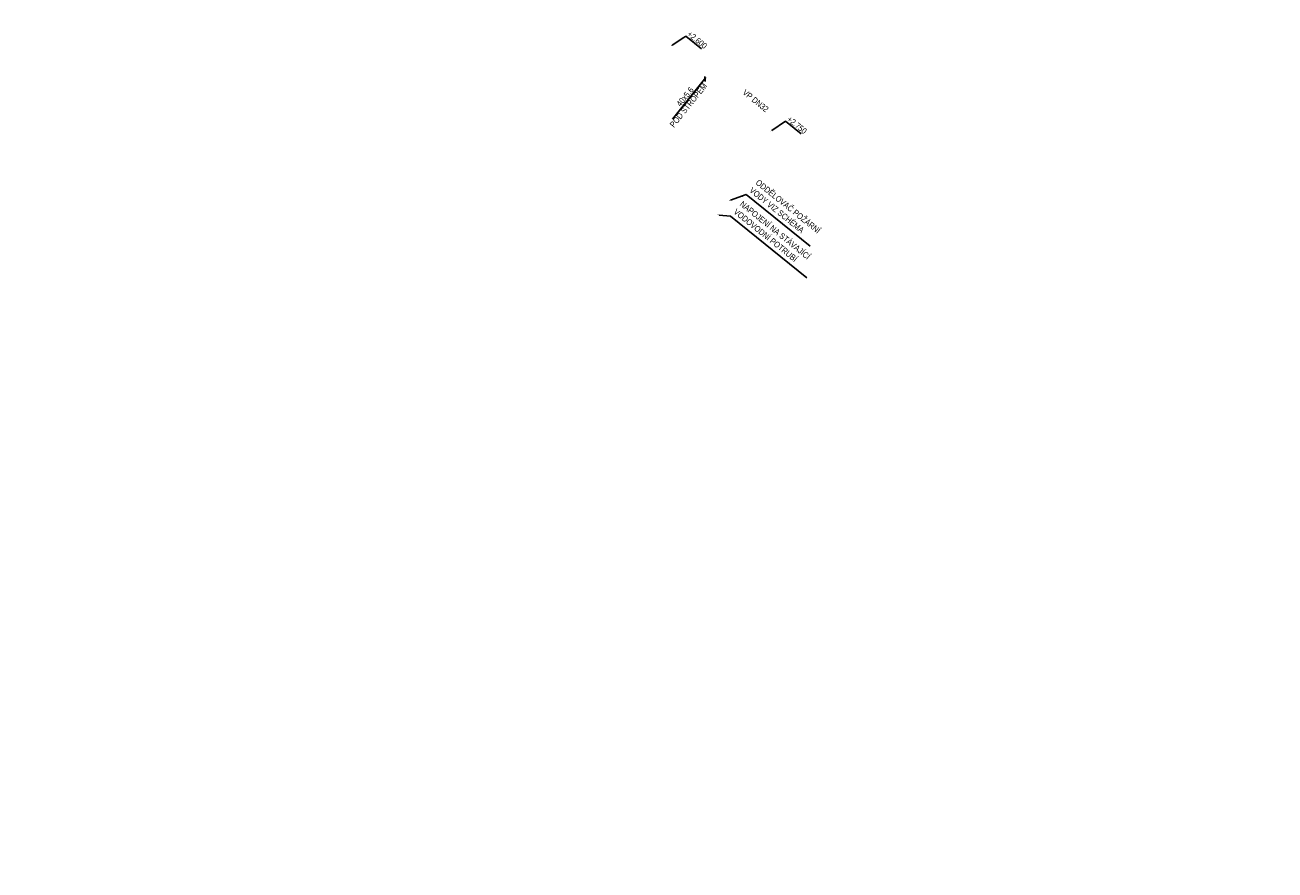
# Model space of a CAD drawing. Header units: millimetres. Extents: x -596506442 to -596040348, y -1160311056 to -1159813945.
# Tile 37 of 77: x -596416107 to -596384644, y -1160038001 to -1160016743. Entities that reach past the tile are written whole.
import ezdxf
from ezdxf import colors
from ezdxf.entities.mleader import LeaderData, LeaderLine
from ezdxf.math import Vec2, Vec3

# ---------------------------------------------------------------- set-up
doc = ezdxf.new("R2010")
doc.units = ezdxf.units.MM
doc.layers.add('obrys', color=7, linetype='Continuous')
doc.layers.add('TP_01_Text', color=7, linetype='Continuous', lineweight=5)
doc.layers.add('ZTI-potr_studena-popis', color=7, linetype='Continuous', lineweight=13)
doc.styles.add('ARIAL', font='arial.ttf', dxfattribs={"width": 0.8})
doc.styles.get("Standard").update_dxf_attribs({"font": 'ic-simplex.shx', "width": 0.8})

msp = doc.modelspace()

# ---------------------------------------------------------------- texts
at = {"layer": 'TP_01_Text', "color": 0, "insert": (-596437549.206, -1159908782.553), "char_height": 200, "width": 9574.27685, "attachment_point": 1, "rotation": 321.1223711, "style": 'ARIAL', "bg_fill": 3, "box_fill_scale": 1, "bg_fill_color": 256, "bg_fill_transparency": 0}
msp.add_mtext('\\A1;POZNÁMKA - OBECNĚ:\\PPROJEKTOVÁ DOKUMENTACE BYLA ZPRACOVÁNA ZA ÚČELEM VYDÁNÍ STAVEBNÍHO POVOLENÍ. PODROBNOST, PŘESNOST, ROZSAH I OBSAH DOKUMENTACE ODPOVÍDÁ VYHLÁŠCE Č. 499/2006 - VYHLÁŠKA O DOKUMENTACI STAVEB:\\PVÝKRESOVÁ ČÁST OBSAHUJE UMÍSTĚNÍ A USPOŘÁDÁNÍ ROZHODUJÍCÍCH ZAŘÍZENÍ, STROJŮ, ZÁKLADNÍCH MECHANICKÝCH KOMPONENTŮ, ZDROJŮ ENERGIE APOD.; ZÁKLADNÍ VYMEZENÍ PROSTORU NA JEJICH UMÍSTĚNÍ VE STAVBĚ; \\PPŘED ZAHÁJENÍM VÝSTAVBY JE NUTNÉ ZLADIT ODVOD KONDENZÁTU OD VŠECH VZDUCHOTECHNICKÝCH JEDNOTEK DLE ZVOLENE TECHNOLOGIE\\P\\PPOZNÁMKA - VODOVOD:\\P\\pt200;-^IUZAVÍRACÍ ARMATURY BUDOU UMÍSTĚNY DLE ČSN 75 5401, NUTNOST ZAJISTIT PŘÍSTUP\\P-^IMINIMÁLNÍ SKLON BUDE 0,3 % SMĚREM K VYPOUŠTĚCÍM ARMATURÁM,\\P-^IVEŠKERÉ POTRUBÍ BUDE ZAIZOLOVÁNO TEPELNOU IZOLACÍ, VIZ LEGENDA,\\P-^IKOTVENÍ POTRUBÍ, KOMPENZÁTORY DÉLKOVÉ ROZTAŽNOSTI A VÝŠKOVÉ UMÍSTĚNÍ PŘÍVODŮ VODY BUDE DLE MONTÁŽNÍCH NÁVODŮ DODAVATELŮ,\\P-^IPOTRUBÍ PITNÉ VODY BUDE Z TŘÍVRSTVÉHO POTRUBÍ PP-RCT, POŽÁRNÍ POTRUBÍ Z OCELI (OZN. JMENOVITOU SVĚTLOSTÍ POTRUBÍ DN)\\P-^IPOTRUBÍ PŘEVÁŽNĚ VEDENO V PŘEDSTĚNĚ, NENÍ-LI UVEDENO JINAK, SVISLÉ POTRUBÍ VEDENO V  KOMÍNOVÝCH PRŮDUŠÍCH PRŮMĚRU 150 mm\\P-^IPOLOHY REDUKCÍ, KULOVÝCH KOHOUTŮ A ARMATUR JSOU ZAKRESLENY POUZE ORIENTAČNĚ, PŘESNÁ POLOHA BUDE UPŘESNĚNA V DALŠÍM STUPNI PD\\P-^IPŘED VSTUPEM VODOVODU DO KAŽDÉHO BYTU BUDE OSAZEN NA SV A TV PODRUŽNÝ VODOMĚR S M-BUS, NUTNO ZAJISTIT PŘÍSTUP (OSAZENÍ REVIZNÍCH DVÍŘEK)\\P-^IOCHRANU PROTI ZNEČIŠTĚNÍ PITNÉ VODY VE VNITŘNÍM VODOVODU A ZAŘÍZENÍ NA OCHRANU PROTI ZNEČIŠTĚNÍ, ZPĚTNÝM PRŮTOKEM NUTNO ŘEŠIT DLE ČSN EN 1717, \\PDÁLE VIZ TECHNICKÁ ZPRÁVA.\\P\\PPOZNÁMKA - KANALIZACE:\\P-^IVŠECHNA PŘIPOJOVACÍ POTRUBÍ BUDOU PROVEDENA V MINIMÁLNÍM SKLONU 3% NENÍ-LI TOMU UVEDENO JINAK, \\P-^IVEŠKERÉ ODPADNÍ POTRUBÍ BUDE PROVEDENO Z ODHLUČNĚNÝCH TŘÍVRSTVÝCH PLASTOVÝCH TRUBEK Z PP, PŘIPOJOVACÍ POTRUBÍ Z MATERIÁLU PP-HT,\\P-^IPOTRUBÍ V DRÁŽKÁCH BUDE CHRÁNĚNO PROTI MECHANICKÉMU POŠKOZENÍ PLSTĚNÝMI PÁSY,\\P-^IUCHYCENÍ POTRUBÍ BUDE PROVEDENO DLE MONTÁŽNÍHO NÁVODU VÝROBCE,\\P-^INA ODPADNÍM POTRUBÍ BUDOU UMÍSTĚNY ČISTICÍ KUSY 1 m NAD PODLAHOU DANÉHO PODLAŽÍ, NUTNO ZAJISTIT PŘÍSTUP (OSAZENÍ REVIZNÍCH DVÍŘEK),\\P-^IDANÁ ODPADNÍ POTRUBÍ BUDOU VYVEDENA NAD STŘECHU A UKONČENY VENTILAČNÍ HLAVICÍ VE VÝŠCE min. 0,5 m NAD ÚROVNÍ STŘECHY\\P-^IZÁSADY PRO PROVÁDĚNÍ PŘIPOJOVACÍHO POTRUBÍ:\\P\\pi-400,l600,t600;--^INEJVĚTŠÍ DÉLKA NEVĚTRANÉHO PŘIPOJOVACÍHO POTRUBÍ JE 4 m,\\P--^INEJMENŠÍ SKLON NEVĚTRANÉHO PŘIPOJOVACÍHO POTRUBÍ JSOU 3%,\\P--^IUM KAŽDÉHO ZAŘIZOVACÍHO PŘEDMĚTU BUDE OSAZENA ZÁPACHOVÁ UZÁVĚRA S VÝŠKOU VODNÍHO SLOUPCE MINIMÁLNĚ 50 mm,\\P--^IPŘECHOD NA ODPADNÍ POTRUBÍ JE PROVEDEN ODBOČKAMI S ÚHLEM ODBOČENÍ 45° AŽ 88,5°,\\P--^IPŘIPOJOVACÍ POTRUBÍ OD DVOU A VÍCE ZAŘIZOVACÍCH PŘEDMĚTŮ NAPOJENÉHO DO SVODNÉHO POTRUBÍ MÁ BÝT OPATŘENO ČISTÍCÍ TVAROVKOU,\\P--^IPŘIPOJOVACÍ POTRUBÍ NAPOJENÁ NA ODPADNÍ POTRUBÍ ODBOČKOU S ÚHLEM VĚTŠÍM NEŽ 75°, MUSÍ MÍT MEZI DNEM PŘIPOJOVACÍHO POTRUBÍ V MÍSTĚ PŘIPOJENÍ \\P\\pi0,l0,tz;^IA HLADINOU VODY V NAPOJENÉ ZÁPACHOVÉ UZÁVĚRCE SVISLOU VZDÁLENOST VĚTŠÍ NEBO ROVNU VNITŘNÍMU PRŮMĚRU PŘIPOJOVACÍHO POTRUBÍ,\\P\\pi-400,l600,t600;--^IODBOČKY S BOČNÍM ÚHLEM PŘIPOJENÍ VĚTŠÍM NEŽ 60° MUSÍ BÝT NA PŘIPOJOVACÍM POTRUBÍ OSAZENY S ODTOKEM VE SVISLÉ ROVINĚ,\\P--^IEXCENTRICKÉ REDUKCE OSAZENÉ NA LEŽATÉM PŘIPOJOVACÍM POTRUBÍ MUSÍ BÝT OSAZENY S ROVNÝM POVRCHEM NAHOŘE,\\P--^IODPADNÍ POTRUBÍ , KTERÉ JE VYVEDENO NAD STŘECHU BUDE UKONČENO VĚTRACÍ HLAVICÍ v=0,5 m, OSTATNÍ  POTRUBÍ UKONČENA PŘIVZDUŠŇOVACÍM VENTILEM ,\\P\\pi0,l0,tz;DÁLE VIZ TECHNICKÁ ZPRÁVA.', dxfattribs=at)

# ---------------------------------------------------------------- next in the draw order: texts
at = {"layer": 'obrys', "char_height": 200, "width": 3467.51018, "attachment_point": 1, "rotation": 321.1223711}
for insert in [(-596476703.894, -1159957750.085), (-596477780.801, -1159959085.778)]:
    msp.add_mtext('\\pi2798.69709;{\\fArial|b0|i0|c238|p34;KKV50\\P\\pi1200.00677;BEZ OVLÁDACÍ PÁKY}', dxfattribs=dict(at, insert=insert))

# ---------------------------------------------------------------- next in the draw order: texts
at = {"layer": 'TP_01_Text', "color": 0, "insert": (-596423519.894, -1159920093.74), "char_height": 200, "width": 9574.27685, "attachment_point": 1, "rotation": 321.1223711, "style": 'ARIAL', "bg_fill": 3, "box_fill_scale": 1, "bg_fill_color": 256, "bg_fill_transparency": 0}
msp.add_mtext('\\A1;POZNÁMKA - OBECNĚ:\\PPROJEKTOVÁ DOKUMENTACE BYLA ZPRACOVÁNA ZA ÚČELEM VYDÁNÍ STAVEBNÍHO POVOLENÍ. PODROBNOST, PŘESNOST, ROZSAH I OBSAH DOKUMENTACE ODPOVÍDÁ VYHLÁŠCE Č. 499/2006 - VYHLÁŠKA O DOKUMENTACI STAVEB:\\PVÝKRESOVÁ ČÁST OBSAHUJE UMÍSTĚNÍ A USPOŘÁDÁNÍ ROZHODUJÍCÍCH ZAŘÍZENÍ, STROJŮ, ZÁKLADNÍCH MECHANICKÝCH KOMPONENTŮ, ZDROJŮ ENERGIE APOD.; ZÁKLADNÍ VYMEZENÍ PROSTORU NA JEJICH UMÍSTĚNÍ VE STAVBĚ; ZÁKLADNÍ PŘEHLEDOVÁ SCHÉMATA ROZVODŮ A ZAŘÍZENÍ, ZÁKLADNÍ TECHNOLOGICKÁ SCHÉMATA; PŮDORYSY PÁTEŘNÍCH POTRUBNÍCH ROZVODŮ; PŘIPOJOVACÍ POTRUBNÍ ANI KONCOVÉ PRVKY SE NEZOBRAZUJÍ\\P\\PPOZNÁMKA - VODOVOD:\\P\\pt200;-^IUZAVÍRACÍ ARMATURY BUDOU UMÍSTĚNY DLE ČSN 75 5401, NUTNOST ZAJISTIT PŘÍSTUP\\P-^IMINIMÁLNÍ SKLON BUDE 0,3 % SMĚREM K VYPOUŠTĚCÍM ARMATURÁM,\\P-^IVEŠKERÉ POTRUBÍ BUDE ZAIZOLOVÁNO TEPELNOU IZOLACÍ, VIZ LEGENDA,\\P-^IKOTVENÍ POTRUBÍ, KOMPENZÁTORY DÉLKOVÉ ROZTAŽNOSTI A VÝŠKOVÉ UMÍSTĚNÍ PŘÍVODŮ VODY BUDE DLE MONTÁŽNÍCH NÁVODŮ DODAVATELŮ,\\P-^IPOTRUBÍ PITNÉ VODY BUDE Z TŘÍVRSTVÉHO POTRUBÍ PP-RCT, POŽÁRNÍ POTRUBÍ Z OCELI (OZN. JMENOVITOU SVĚTLOSTÍ POTRUBÍ DN)\\P-^IPOTRUBÍ PŘEVÁŽNĚ VEDENO V PŘEDSTĚNĚ, NENÍ-LI UVEDENO JINAK, SVISLÉ POTRUBÍ VEDENO V  KOMÍNOVÝCH PRŮDUŠÍCH PRŮMĚRU 150 mm\\P-^IPOLOHY REDUKCÍ, KULOVÝCH KOHOUTŮ A ARMATUR JSOU ZAKRESLENY POUZE ORIENTAČNĚ, PŘESNÁ POLOHA BUDE UPŘESNĚNA V DALŠÍM STUPNI PD\\P-^IPŘED VSTUPEM VODOVODU DO KAŽDÉHO BYTU BUDE OSAZEN NA SV A TV PODRUŽNÝ VODOMĚR S M-BUS, NUTNO ZAJISTIT PŘÍSTUP (OSAZENÍ REVIZNÍCH DVÍŘEK)\\P-^IOCHRANU PROTI ZNEČIŠTĚNÍ PITNÉ VODY VE VNITŘNÍM VODOVODU A ZAŘÍZENÍ NA OCHRANU PROTI ZNEČIŠTĚNÍ, ZPĚTNÝM PRŮTOKEM NUTNO ŘEŠIT DLE ČSN EN 1717, \\PDÁLE VIZ TECHNICKÁ ZPRÁVA.\\P\\PPOZNÁMKA - KANALIZACE:\\P-^IVŠECHNA PŘIPOJOVACÍ POTRUBÍ BUDOU PROVEDENA V MINIMÁLNÍM SKLONU 3% NENÍ-LI TOMU UVEDENO JINAK, \\P-^IVEŠKERÉ ODPADNÍ POTRUBÍ BUDE PROVEDENO Z ODHLUČNĚNÝCH TŘÍVRSTVÝCH PLASTOVÝCH TRUBEK Z PP, PŘIPOJOVACÍ POTRUBÍ Z MATERIÁLU PP-HT,\\P-^IPOTRUBÍ V DRÁŽKÁCH BUDE CHRÁNĚNO PROTI MECHANICKÉMU POŠKOZENÍ PLSTĚNÝMI PÁSY,\\P-^IUCHYCENÍ POTRUBÍ BUDE PROVEDENO DLE MONTÁŽNÍHO NÁVODU VÝROBCE,\\P-^INA ODPADNÍM POTRUBÍ BUDOU UMÍSTĚNY ČISTICÍ KUSY 1 m NAD PODLAHOU DANÉHO PODLAŽÍ, NUTNO ZAJISTIT PŘÍSTUP (OSAZENÍ REVIZNÍCH DVÍŘEK),\\P-^IDANÁ ODPADNÍ POTRUBÍ BUDOU VYVEDENA NAD STŘECHU A UKONČENY VENTILAČNÍ HLAVICÍ VE VÝŠCE min. 0,5 m NAD ÚROVNÍ STŘECHY\\P-^IZÁSADY PRO PROVÁDĚNÍ PŘIPOJOVACÍHO POTRUBÍ:\\P\\pi-400,l600,t600;--^INEJVĚTŠÍ DÉLKA NEVĚTRANÉHO PŘIPOJOVACÍHO POTRUBÍ JE 4 m,\\P--^INEJMENŠÍ SKLON NEVĚTRANÉHO PŘIPOJOVACÍHO POTRUBÍ JSOU 3%,\\P--^IUM KAŽDÉHO ZAŘIZOVACÍHO PŘEDMĚTU BUDE OSAZENA ZÁPACHOVÁ UZÁVĚRA S VÝŠKOU VODNÍHO SLOUPCE MINIMÁLNĚ 50 mm,\\P--^IPŘECHOD NA ODPADNÍ POTRUBÍ JE PROVEDEN ODBOČKAMI S ÚHLEM ODBOČENÍ 45° AŽ 88,5°,\\P--^IPŘIPOJOVACÍ POTRUBÍ OD DVOU A VÍCE ZAŘIZOVACÍCH PŘEDMĚTŮ NAPOJENÉHO DO SVODNÉHO POTRUBÍ MÁ BÝT OPATŘENO ČISTÍCÍ TVAROVKOU,\\P--^IPŘIPOJOVACÍ POTRUBÍ NAPOJENÁ NA ODPADNÍ POTRUBÍ ODBOČKOU S ÚHLEM VĚTŠÍM NEŽ 75°, MUSÍ MÍT MEZI DNEM PŘIPOJOVACÍHO POTRUBÍ V MÍSTĚ PŘIPOJENÍ \\P\\pi0,l0,tz;^IA HLADINOU VODY V NAPOJENÉ ZÁPACHOVÉ UZÁVĚRCE SVISLOU VZDÁLENOST VĚTŠÍ NEBO ROVNU VNITŘNÍMU PRŮMĚRU PŘIPOJOVACÍHO POTRUBÍ,\\P\\pi-400,l600,t600;--^IODBOČKY S BOČNÍM ÚHLEM PŘIPOJENÍ VĚTŠÍM NEŽ 60° MUSÍ BÝT NA PŘIPOJOVACÍM POTRUBÍ OSAZENY S ODTOKEM VE SVISLÉ ROVINĚ,\\P--^IEXCENTRICKÉ REDUKCE OSAZENÉ NA LEŽATÉM PŘIPOJOVACÍM POTRUBÍ MUSÍ BÝT OSAZENY S ROVNÝM POVRCHEM NAHOŘE,\\P--^IODPADNÍ POTRUBÍ , KTERÉ JE VYVEDENO NAD STŘECHU BUDE UKONČENO VĚTRACÍ HLAVICÍ v=0,5 m, OSTATNÍ  POTRUBÍ UKONČENA PŘIVZDUŠŇOVACÍM VENTILEM ,\\P\\pi0,l0,tz;DÁLE VIZ TECHNICKÁ ZPRÁVA.', dxfattribs=at)

# ---------------------------------------------------------------- next in the draw order: linework, layer by layer
at = {"ltscale": 20}
msp.add_line((-596398998.434, -1160018036.718), (-596398985.103, -1160018161.005), dxfattribs=at)

# ---------------------------------------------------------------- next in the draw order: texts
at = {"ltscale": 20, "insert": (-596399378.686, -1160018287.042), "char_height": 150, "width": 647.47907, "attachment_point": 3, "rotation": 51.122371, "style": 'ARIAL', "bg_fill": 3, "box_fill_scale": 1, "bg_fill_color": 256, "bg_fill_transparency": 0}
msp.add_mtext('40x5.6', dxfattribs=at)
at = {"insert": (-596397669.459, -1160018591.47), "char_height": 150, "width": 1335.22116, "attachment_point": 2, "rotation": 321.1223711, "line_spacing_factor": 0.8, "style": 'ARIAL', "bg_fill": 3, "box_fill_scale": 1, "bg_fill_color": 256, "bg_fill_transparency": 0}
msp.add_mtext('VP DN32', dxfattribs=at)

# ---------------------------------------------------------------- next in the draw order: leaders
at = {"layer": 'ZTI-potr_studena-popis'}
ml = msp.add_multileader_mtext('Standard', dxfattribs=at)
ml.set_content('+2,600', color=256, style='ARIAL')
ml.set_leader_properties()
ml.build(insert=Vec2(0, 0))
ml.multileader.update_dxf_attribs({"text_left_attachment_type": 6, "text_right_attachment_type": 6, "dogleg_length": 0.36, "arrow_head_size": 50})
ctx = ml.context
ctx.base_point, ctx.char_height, ctx.arrow_head_size, ctx.landing_gap_size, ctx.plane_origin, ctx.plane_x_axis, ctx.plane_y_axis = Vec3(-596399474.084, -1160017023.149), 150, 50, 0.09, Vec3(-596399673.707, -1160017432.854), Vec3(0.778488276, -0.627659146), Vec3(0.627659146, 0.778488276)
ctx.left_attachment, ctx.right_attachment = 6, 6
notes = []
notes.append((ctx, [(1, (1, 1, 0), (-596399474.364, -1160017022.923), (0.778488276, -0.627659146), 0.36, [(0, [(-596399862.806, -1160017280.392)], 0, [])])]))
ctx.mtext.insert, ctx.mtext.text_direction, ctx.mtext.rotation, ctx.mtext.flow_direction = Vec3(-596399361.035, -1160016883.077), Vec3(0.778488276, -0.627659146), 5.604642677, 5
ctx.mtext.has_bg_fill, ctx.mtext.bg_color, ctx.mtext.bg_scale_factor, ctx.mtext.bg_transparency, ctx.mtext.use_window_bg_color = 1, -1027028792, 1.5, 0, 1
ml = msp.add_multileader_mtext('Standard', dxfattribs=at)
ml.set_content('NAPOJENÍ NA STÁVAJÍCÍ VODOVODNÍ POTRUBÍ ', color=256, style='ARIAL')
ml.set_leader_properties()
ml.build(insert=Vec2(0, 0))
ml.multileader.update_dxf_attribs({"text_left_attachment_type": 5, "text_right_attachment_type": 6, "dogleg_length": 0.36, "arrow_head_size": 50})
ctx = ml.context
ctx.base_point, ctx.char_height, ctx.arrow_head_size, ctx.landing_gap_size, ctx.plane_origin, ctx.plane_x_axis, ctx.plane_y_axis = Vec3(-596398352.227, -1160021551.317), 150, 50, 0.09, Vec3(-596398634.943, -1160021556.074), Vec3(0.778488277, -0.627659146), Vec3(0.627659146, 0.778488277)
ctx.left_attachment, ctx.right_attachment = 5, 6
notes.append((ctx, [(0, (1, 1, 0), (-596398352.508, -1160021551.091), (0.778488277, -0.627659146), 0.36, [(0, [(-596398682.451, -1160021517.77)], 0, [])])]))
ctx.mtext.insert, ctx.mtext.text_direction, ctx.mtext.rotation, ctx.mtext.width, ctx.mtext.flow_direction = Vec3(-596398034.74, -1160021157.679), Vec3(0.778488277, -0.627659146), 5.604642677, 2444.47447, 5
ctx.mtext.has_bg_fill, ctx.mtext.bg_color, ctx.mtext.bg_scale_factor, ctx.mtext.bg_transparency, ctx.mtext.use_window_bg_color = 1, -1027028792, 1.5, 0, 1
for ctx, leaders in notes:
    for number, flags, end, landing, length, lines in leaders:
        leader = LeaderData()
        leader.index, (leader.has_last_leader_line, leader.has_dogleg_vector, leader.attachment_direction) = number, flags
        leader.last_leader_point, leader.dogleg_vector, leader.dogleg_length = Vec3(end), Vec3(landing), length
        for number, points, colour, breaks in lines:
            line = LeaderLine()
            line.index, line.vertices, line.color, line.breaks = number, Vec3.list(points), colors.encode_raw_color(colour), breaks
            leader.lines.append(line)
        ctx.leaders.append(leader)

# ---------------------------------------------------------------- next in the draw order: texts
at = {"ltscale": 20, "insert": (-596399042.703, -1160018186.534), "char_height": 150, "width": 1280.37323, "attachment_point": 3, "rotation": 51.122371, "style": 'ARIAL', "bg_fill": 3, "box_fill_scale": 1, "bg_fill_color": 256, "bg_fill_transparency": 0}
msp.add_mtext('POD STROPEM', dxfattribs=at)

# ---------------------------------------------------------------- next in the draw order: leaders
at = {"layer": 'ZTI-potr_studena-popis'}
ml = msp.add_multileader_mtext('Standard', dxfattribs=at)
ml.set_content('+2,750', color=256, style='ARIAL')
ml.set_leader_properties()
ml.build(insert=Vec2(0, 0))
ml.multileader.update_dxf_attribs({"text_left_attachment_type": 6, "text_right_attachment_type": 6, "dogleg_length": 0.36, "arrow_head_size": 50})
ctx = ml.context
ctx.base_point, ctx.char_height, ctx.arrow_head_size, ctx.landing_gap_size, ctx.plane_origin, ctx.plane_x_axis, ctx.plane_y_axis = Vec3(-596396962.116, -1160019164.624), 150, 50, 0.09, Vec3(-596397161.739, -1160019574.329), Vec3(0.778488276, -0.627659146), Vec3(0.627659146, 0.778488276)
ctx.left_attachment, ctx.right_attachment = 6, 6
notes = []
notes.append((ctx, [(1, (1, 1, 0), (-596396962.396, -1160019164.398), (0.778488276, -0.627659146), 0.36, [(0, [(-596397350.838, -1160019421.867)], 0, [])])]))
ctx.mtext.insert, ctx.mtext.text_direction, ctx.mtext.rotation, ctx.mtext.flow_direction = Vec3(-596396849.067, -1160019024.553), Vec3(0.778488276, -0.627659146), 5.604642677, 5
ctx.mtext.has_bg_fill, ctx.mtext.bg_color, ctx.mtext.bg_scale_factor, ctx.mtext.bg_transparency, ctx.mtext.use_window_bg_color = 1, -1027028792, 1.5, 0, 1
ml = msp.add_multileader_mtext('Standard', dxfattribs=at)
ml.set_content('ODDĚLOVAČ POŽÁRNÍ VODY VIZ SCHÉMA  ', color=256, style='ARIAL')
ml.set_leader_properties()
ml.build(insert=Vec2(0, 0))
ml.multileader.update_dxf_attribs({"text_left_attachment_type": 5, "text_right_attachment_type": 6, "dogleg_length": 0.36, "arrow_head_size": 50})
ctx = ml.context
ctx.base_point, ctx.char_height, ctx.arrow_head_size, ctx.landing_gap_size, ctx.plane_origin, ctx.plane_x_axis, ctx.plane_y_axis = Vec3(-596397953.887, -1160021011.102), 150, 50, 0.09, Vec3(-596398347.376, -1160021201.183), Vec3(0.778488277, -0.627659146), Vec3(0.627659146, 0.778488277)
ctx.left_attachment, ctx.right_attachment = 5, 6
notes.append((ctx, [(0, (1, 1, 0), (-596397954.167, -1160021010.876), (0.778488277, -0.627659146), 0.36, [(0, [(-596398394.884, -1160021162.88)], 0, [])])]))
ctx.mtext.insert, ctx.mtext.text_direction, ctx.mtext.rotation, ctx.mtext.width, ctx.mtext.flow_direction = Vec3(-596397636.399, -1160020617.464), Vec3(0.778488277, -0.627659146), 5.604642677, 2045.63103, 5
ctx.mtext.has_bg_fill, ctx.mtext.bg_color, ctx.mtext.bg_scale_factor, ctx.mtext.bg_transparency, ctx.mtext.use_window_bg_color = 1, -1027028792, 1.5, 0, 1
for ctx, leaders in notes:
    for number, flags, end, landing, length, lines in leaders:
        leader = LeaderData()
        leader.index, (leader.has_last_leader_line, leader.has_dogleg_vector, leader.attachment_direction) = number, flags
        leader.last_leader_point, leader.dogleg_vector, leader.dogleg_length = Vec3(end), Vec3(landing), length
        for number, points, colour, breaks in lines:
            line = LeaderLine()
            line.index, line.vertices, line.color, line.breaks = number, Vec3.list(points), colors.encode_raw_color(colour), breaks
            leader.lines.append(line)
        ctx.leaders.append(leader)

# ---------------------------------------------------------------- next in the draw order: linework, layer by layer
at = {"ltscale": 20}
msp.add_lwpolyline([(-596399809.062, -1160019112.554), (-596398966.054, -1160018066.967)], dxfattribs=at)

doc.saveas('drawing.dxf')
